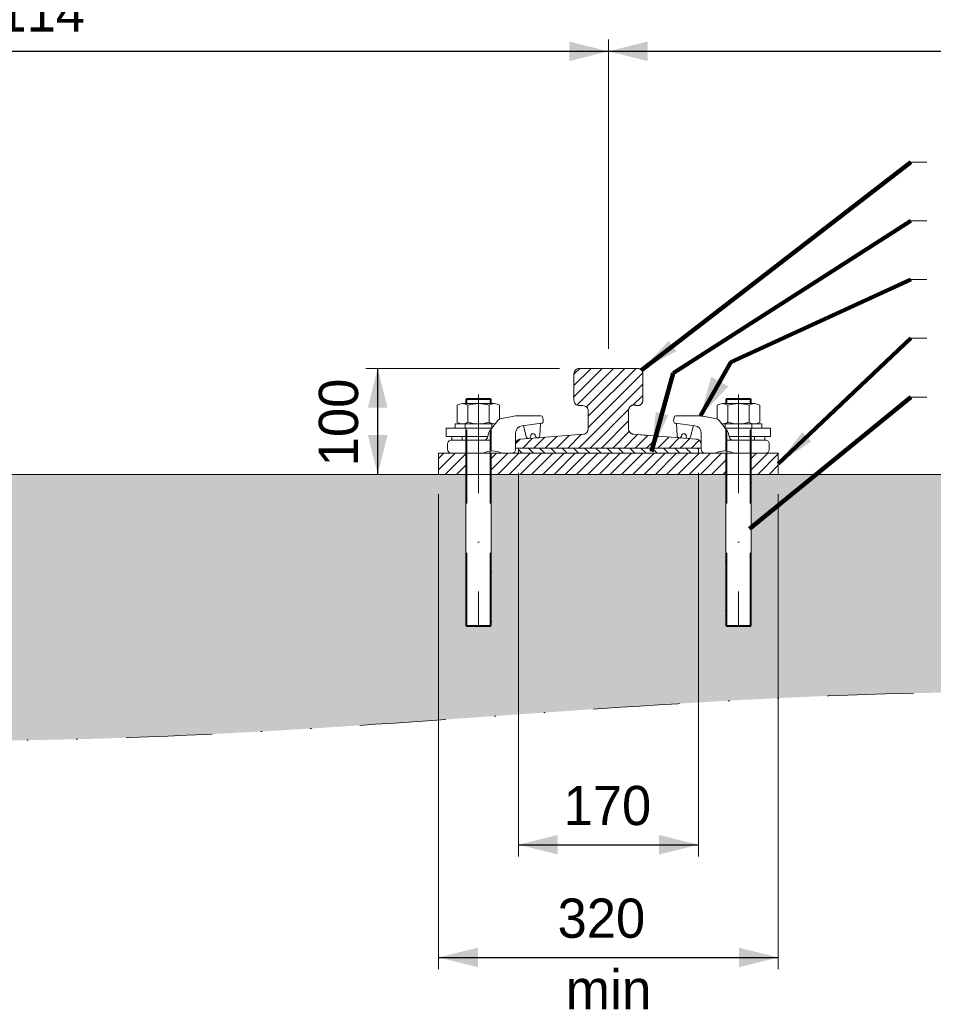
# Model space of a CAD drawing. Header units: millimetres. Extents: x -13251 to -636, y -568071 to -559161.
# Tile 5 of 12: x -10243 to -9382, y -561457 to -560528. Entities that reach past the tile are written whole.
import ezdxf
from ezdxf.enums import TextEntityAlignment as Align

# ---------------------------------------------------------------- set-up
doc = ezdxf.new("R2010")
doc.units = ezdxf.units.MM
doc.header["$MEASUREMENT"] = 0
for name, pattern in [('DGN Style 2', [116.014736, 69.608842, -46.405895]), ('DGN Style 4', [185.739593, 92.811789, -46.405895, 0.116015, -46.405895]), ('DGN Style 6', [220.660029, 0.116015, -46.405895, 81.210315, -46.405895, 0.116015, -46.405895])]:
    doc.linetypes.add(name, pattern=pattern)
doc.styles.add('Style-ENGINEERING', font='ENGINEERING.shx')
doc.styles.add('Style-ENGINEERING_0', font='ENGINEERING.shx')
doc.dimstyles.new('MetricMM', dxfattribs={"dimtxt": 3, "dimasz": 3, "dimexe": 1.5, "dimexo": 1.5, "dimgap": 1.5, "dimtad": 1, "dimdec": 0, "dimzin": 7, "dimtxsty": 'Style-ENGINEERING_0', "dimcen": 0.09, "dimclrd": 1, "dimclre": 1, "dimclrt": 7, "dimadec": 0, "dimazin": 3, "dimtfac": 1, "dimtdec": 0, "dimtofl": 0, "dimtmove": 0, "dimatfit": 3, "dimfxl": 1, "dimtzin": 7, "dimlwd": -1, "dimlwe": 0, "dimarcsym": 0})

# ---------------------------------------------------------------- blocks, each defined once
blk = doc.blocks.new('*U58')
at = {"color": 7, "linetype": 'Continuous', "lineweight": 0}
for p, q in [((-12.02, 13.97), (-13.02, 12.97)), ((-13.02, 12.97), (-13.02, 8.97)), ((9.98, 13.97), (-12.02, 13.97)), ((9.98, 13.97), (10.98, 12.97)), ((10.98, 12.97), (10.98, 8.97))]:
    blk.add_line(p, q, dxfattribs=at)
at = {"color": 7, "linetype": 'DGN Style 2', "lineweight": 0}
for p, q in [((10.98, 12.97), (-13.02, 12.97)), ((-12.02, 13.97), (-12.02, 8.97)), ((9.98, 13.97), (9.98, 8.97))]:
    blk.add_line(p, q, dxfattribs=at)
at = {"color": 7, "linetype": 'Continuous', "lineweight": 0, "flags": 128}
for points in [[(-21.01, -5.57), (-21.01, 7.5)], [(-16.02, 8.97), (13.97, 8.97)], [(-11.02, -8.56), (-11.02, 7.5)], [(8.97, 7.5), (8.97, -8.56)], [(18.97, 7.5), (18.97, -8.56)], [(-16.83, -10.03), (20.98, -10.03), (20.98, -14.03), (-13.75, -14.03)], [(13.97, -10.03), (-16.02, -10.03)]]:
    blk.add_lwpolyline(points, dxfattribs=at)
at = {"color": 7, "linetype": 'DGN Style 2', "lineweight": 0, "flags": 128}
for points in [[(-13.52, -14.03), (-13.52, -10.03)], [(11.48, -10.03), (11.48, -14.03)]]:
    blk.add_lwpolyline(points, dxfattribs=at)
at = {"color": 7, "linetype": 'Continuous', "lineweight": 0, "extrusion": (0, 0, -1)}
for centre, radius, start, end in [((-13.97, -0.24), 9.21, 57.13277, 122.86723), ((16.02, -0.82), 9.21, 237.13277, 275.25814), ((1.02, 24.59), 34.62, 253.22135, 286.77865)]:
    blk.add_arc(centre, radius, start, end, dxfattribs=at)
at = {"color": 7, "linetype": 'Continuous', "lineweight": 0}
for centre, radius, start, end in [((-16.02, -0.24), 9.21, 57.13277, 122.86723), ((-1.02, -25.65), 34.62, 73.22135, 106.77865), ((13.97, -0.82), 9.21, 237.13277, 302.86723)]:
    blk.add_arc(centre, radius, start, end, dxfattribs=at)
blk = doc.blocks.new('*U59')
at = {"color": 7, "linetype": 'Continuous', "lineweight": 0}
for p, q in [((-12.02, 13.97), (-13.02, 12.97)), ((-13.02, 12.97), (-13.02, 8.97)), ((9.98, 13.97), (-12.02, 13.97)), ((9.98, 13.97), (10.98, 12.97)), ((10.98, 12.97), (10.98, 8.97))]:
    blk.add_line(p, q, dxfattribs=at)
at = {"color": 7, "linetype": 'DGN Style 2', "lineweight": 0}
for p, q in [((10.98, 12.97), (-13.02, 12.97)), ((-12.02, 13.97), (-12.02, 8.97)), ((9.98, 13.97), (9.98, 8.97))]:
    blk.add_line(p, q, dxfattribs=at)
at = {"color": 7, "linetype": 'Continuous', "lineweight": 0, "extrusion": (0, 0, -1), "flags": 128}
for points in [[(21.01, -5.57), (21.01, 7.5)], [(16.02, 8.97), (-13.97, 8.97)], [(11.02, -8.56), (11.02, 7.5)], [(-8.97, 7.5), (-8.97, -8.56)], [(-18.97, 7.5), (-18.97, -8.56)], [(16.83, -10.03), (-20.98, -10.03), (-20.98, -14.03), (13.75, -14.03)], [(-13.97, -10.03), (16.02, -10.03)]]:
    blk.add_lwpolyline(points, dxfattribs=at)
at = {"color": 7, "linetype": 'DGN Style 2', "lineweight": 0, "extrusion": (0, 0, -1), "flags": 128}
for points in [[(13.52, -14.03), (13.52, -10.03)], [(-11.48, -10.03), (-11.48, -14.03)]]:
    blk.add_lwpolyline(points, dxfattribs=at)
at = {"color": 7, "linetype": 'Continuous', "lineweight": 0, "extrusion": (0, 0, -1)}
for centre, radius, start, end in [((-13.97, -0.24), 9.21, 57.13277, 122.86723), ((16.02, -0.82), 9.21, 237.13277, 275.25814), ((1.02, 24.59), 34.62, 253.22135, 286.77865)]:
    blk.add_arc(centre, radius, start, end, dxfattribs=at)
at = {"color": 7, "linetype": 'Continuous', "lineweight": 0}
for centre, radius, start, end in [((-16.02, -0.24), 9.21, 57.13277, 122.86723), ((-1.02, -25.65), 34.62, 73.22135, 106.77865), ((13.97, -0.82), 9.21, 237.13277, 302.86723)]:
    blk.add_arc(centre, radius, start, end, dxfattribs=at)
blk = doc.blocks.new('*D62')
at = {"color": 1, "linetype": 'Continuous', "lineweight": 0, "transparency": 16777216}
for p, q in [((-3858.49, 2777.04), (-3858.49, 3068.61)), ((-2744.24, 2777.04), (-2744.24, 3068.61))]:
    blk.add_line(p, q, dxfattribs=at)
at = {"color": 1, "linetype": 'Continuous', "transparency": 16777216}
blk.add_line((-3858.49, 3057.51), (-2744.24, 3057.51), dxfattribs=at)
at = {"color": 1, "linetype": 'Continuous', "lineweight": 0, "transparency": 16777216}
blk.add_solid([(-3821.49, 3048.26), (-3858.49, 3057.51), (-3821.49, 3066.76)], dxfattribs=at)
at = {"color": 1, "linetype": 'Continuous', "lineweight": 0, "transparency": 16777216, "extrusion": (0, 0, -1)}
blk.add_solid([(2781.24, 3066.76), (2744.24, 3057.51), (2781.24, 3048.26)], dxfattribs=at)
at = {"layer": 'Defpoints', "color": 7, "linetype": 'Continuous', "lineweight": 0, "transparency": 16777216}
for p in [(-3301.37, 3057.51), (-2744.24, 3057.51), (-3858.49, 2758.54), (-2744.24, 2758.54)]:
    blk.add_point(p, dxfattribs=at)
at = {"color": 7, "linetype": 'Continuous', "lineweight": 0, "transparency": 16777216, "style": 'Style-ENGINEERING'}
blk.add_text('1 114', height=37, dxfattribs=at).set_placement((-3361.23, 3094.51), align=Align.MIDDLE_LEFT)
blk = doc.blocks.new('*D63')
at = {"color": 1, "linetype": 'Continuous', "lineweight": 0, "transparency": 16777216}
for p, q in [((-2744.24, 2777.04), (-2744.24, 3068.61)), ((0.01, 2777.04), (0.01, 3068.61))]:
    blk.add_line(p, q, dxfattribs=at)
at = {"color": 1, "linetype": 'Continuous', "transparency": 16777216}
blk.add_line((-2744.24, 3057.51), (0.01, 3057.51), dxfattribs=at)
at = {"color": 1, "linetype": 'Continuous', "lineweight": 0, "transparency": 16777216}
blk.add_solid([(-2707.24, 3048.26), (-2744.24, 3057.51), (-2707.24, 3066.76)], dxfattribs=at)
at = {"color": 1, "linetype": 'Continuous', "lineweight": 0, "transparency": 16777216, "extrusion": (0, 0, -1)}
blk.add_solid([(36.99, 3066.76), (-0.01, 3057.51), (36.99, 3048.26)], dxfattribs=at)
at = {"layer": 'Defpoints', "color": 7, "linetype": 'Continuous', "lineweight": 0, "transparency": 16777216}
for p in [(-1372.12, 3057.51), (0.01, 3057.51), (-2744.24, 2758.54), (0.01, 2758.54)]:
    blk.add_point(p, dxfattribs=at)
at = {"color": 7, "linetype": 'Continuous', "lineweight": 0, "transparency": 16777216, "style": 'Style-ENGINEERING'}
blk.add_text('2 744', height=37, dxfattribs=at).set_placement((-1457.03, 3094.51), align=Align.MIDDLE_LEFT)
blk = doc.blocks.new('*D67')
at = {"color": 1, "linetype": 'Continuous', "lineweight": 0, "transparency": 16777216}
for p, q in [((-2790.24, 2758.54), (-2972.74, 2758.54)), ((-2922.74, 2658.72), (-2972.74, 2658.72))]:
    blk.add_line(p, q, dxfattribs=at)
at = {"color": 1, "linetype": 'Continuous', "transparency": 16777216}
blk.add_line((-2961.64, 2658.72), (-2961.64, 2758.54), dxfattribs=at)
at = {"color": 1, "linetype": 'Continuous', "lineweight": 0, "transparency": 16777216, "extrusion": (0, 0, -1)}
blk.add_solid([(2970.89, 2721.54), (2961.64, 2758.54), (2952.39, 2721.54)], dxfattribs=at)
at = {"color": 1, "linetype": 'Continuous', "lineweight": 0, "transparency": 16777216}
blk.add_solid([(-2952.39, 2695.72), (-2961.64, 2658.72), (-2970.89, 2695.72)], dxfattribs=at)
at = {"layer": 'Defpoints', "color": 7, "linetype": 'Continuous', "lineweight": 0, "transparency": 16777216}
for p in [(-2961.64, 2758.54), (-2771.74, 2758.54), (-2961.64, 2708.63), (-2904.24, 2658.72)]:
    blk.add_point(p, dxfattribs=at)
at = {"color": 7, "linetype": 'Continuous', "lineweight": 0, "transparency": 16777216, "style": 'Style-ENGINEERING'}
blk.add_text('100', height=37, rotation=90, dxfattribs=at).set_placement((-2998.64, 2666.39), align=Align.MIDDLE_LEFT)
blk = doc.blocks.new('*D78')
at = {"color": 1, "linetype": 'Continuous', "lineweight": 0, "transparency": 16777216}
for p, q in [((-2904.24, 2640.22), (-2904.24, 2192.27)), ((-2584.24, 2640.22), (-2584.24, 2192.27))]:
    blk.add_line(p, q, dxfattribs=at)
at = {"color": 1, "linetype": 'Continuous', "transparency": 16777216}
blk.add_line((-2904.24, 2203.37), (-2584.24, 2203.37), dxfattribs=at)
at = {"color": 1, "linetype": 'Continuous', "lineweight": 0, "transparency": 16777216}
blk.add_solid([(-2867.24, 2194.12), (-2904.24, 2203.37), (-2867.24, 2212.62)], dxfattribs=at)
at = {"color": 1, "linetype": 'Continuous', "lineweight": 0, "transparency": 16777216, "extrusion": (0, 0, -1)}
blk.add_solid([(2621.24, 2212.62), (2584.24, 2203.37), (2621.24, 2194.12)], dxfattribs=at)
at = {"layer": 'Defpoints', "color": 7, "linetype": 'Continuous', "lineweight": 0, "transparency": 16777216}
for p in [(-2904.24, 2658.72), (-2584.24, 2658.72), (-2744.24, 2203.37), (-2584.24, 2203.37)]:
    blk.add_point(p, dxfattribs=at)
at = {"color": 7, "linetype": 'Continuous', "lineweight": 0, "transparency": 16777216, "style": 'Style-ENGINEERING'}
blk.add_text('320', height=37, dxfattribs=at).set_placement((-2792.17, 2240.37), align=Align.MIDDLE_LEFT)
blk = doc.blocks.new('*D79')
at = {"color": 1, "linetype": 'Continuous', "lineweight": 0, "transparency": 16777216}
for p, q in [((-2829.02, 2660.22), (-2829.02, 2298.51)), ((-2659.46, 2660.22), (-2659.46, 2298.51))]:
    blk.add_line(p, q, dxfattribs=at)
at = {"color": 1, "linetype": 'Continuous', "transparency": 16777216}
blk.add_line((-2829.02, 2309.61), (-2659.46, 2309.61), dxfattribs=at)
at = {"color": 1, "linetype": 'Continuous', "lineweight": 0, "transparency": 16777216}
blk.add_solid([(-2792.02, 2300.36), (-2829.02, 2309.61), (-2792.02, 2318.86)], dxfattribs=at)
at = {"color": 1, "linetype": 'Continuous', "lineweight": 0, "transparency": 16777216, "extrusion": (0, 0, -1)}
blk.add_solid([(2696.46, 2318.86), (2659.46, 2309.61), (2696.46, 2300.36)], dxfattribs=at)
at = {"layer": 'Defpoints', "color": 7, "linetype": 'Continuous', "lineweight": 0, "transparency": 16777216}
for p in [(-2829.02, 2678.72), (-2659.46, 2678.72), (-2744.24, 2309.61), (-2659.46, 2309.61)]:
    blk.add_point(p, dxfattribs=at)
at = {"color": 7, "linetype": 'Continuous', "lineweight": 0, "transparency": 16777216, "style": 'Style-ENGINEERING'}
blk.add_text('170', height=37, dxfattribs=at).set_placement((-2786.49, 2346.61), align=Align.MIDDLE_LEFT)
blk = doc.blocks.new('*U49')
at = {"linetype": 'DGN Style 6', "lineweight": 0}
h = blk.add_hatch(dxfattribs=at)
h.set_pattern_fill('HATCH', color=5, style=0, pattern_type=2)
h.set_pattern_definition([(45, (-2747.436, 2702.493), (-5.3033, 5.3033), [])])
h.paths.add_polyline_path([(-2661.36, 2691.9), (-2720.63, 2696.49, -0.391721), (-2725.24, 2701.48), (-2725.24, 2719.17, -0.523273), (-2718.49, 2723.86, 0.523273), (-2711.74, 2728.54), (-2711.74, 2753.54, 0.414214), (-2716.74, 2758.54), (-2771.74, 2758.54, 0.414214), (-2776.74, 2753.54), (-2776.74, 2728.54, 0.414214), (-2771.74, 2723.54), (-2768.24, 2723.54, -0.414214), (-2763.24, 2718.54), (-2763.24, 2701.48, -0.391721), (-2767.86, 2696.49), (-2827.13, 2691.9, 0.391721), (-2831.74, 2686.91), (-2831.74, 2683.54), (-2656.74, 2683.54), (-2656.74, 2686.91, 0.391721)])
at = {"linetype": 'Continuous', "lineweight": 0}
h = blk.add_hatch(dxfattribs=at)
h.set_pattern_fill('HATCH', style=0, pattern_type=2)
h.set_pattern_definition([(135, (-2659.4645, 2683.539), (5.3033, 5.3033), [])])
h.paths.add_polyline_path([(-2659.46, 2683.54), (-2829.02, 2683.54), (-2829.02, 2678.72), (-2659.46, 2678.72)])
h = blk.add_hatch(dxfattribs=at)
h.set_pattern_fill('HATCH', color=30, style=0, pattern_type=2)
h.set_pattern_definition([(45, (-2904.2444, 2678.717), (-5.3033, 5.3033), [])])
h.paths.add_polyline_path([(-2904.24, 2678.72), (-2878.74, 2678.72), (-2878.74, 2658.72), (-2904.24, 2658.72)])
h = blk.add_hatch(dxfattribs=at)
h.set_pattern_fill('HATCH', color=30, style=0, pattern_type=2)
h.set_pattern_definition([(45, (-2854.7444, 2678.717), (-5.3033, 5.3033), [])])
h.paths.add_polyline_path([(-2854.74, 2678.72), (-2633.74, 2678.72), (-2633.74, 2658.72), (-2854.74, 2658.72)])
h = blk.add_hatch(dxfattribs=at)
h.set_pattern_fill('HATCH', color=30, style=0, pattern_type=2)
h.set_pattern_definition([(45, (-2609.7444, 2678.717), (-5.3033, 5.3033), [])])
h.paths.add_polyline_path([(-2609.74, 2678.72), (-2584.24, 2678.72), (-2584.24, 2658.72), (-2609.74, 2658.72)])
at = {"linetype": 'DGN Style 6', "lineweight": 0}
h = blk.add_hatch(dxfattribs=at)
h.set_pattern_fill('GRAVEL', style=0, pattern_type=2)
h.set_pattern_definition([(228.0128, (1797.68, 3043.634), (-3999.99996, -4500.00003), [67.268, -6659.544]), (184.96974, (1752.68, 2993.634), (6000, 500.00003), [115.434, -11427.962]), (132.51045, (1637.68, 2983.634), (5000, -5500), [81.394, -8058.016]), (267.2737, (1442.68, 2858.634), (500, 10000), [105.119, -10406.779]), (292.83365, (1437.68, 2753.634), (-2499.99998, 6000.00001), [103.078, -10204.687]), (357.2737, (1477.68, 2658.634), (-10000, 500), [105.119, -10406.779]), (37.69424, (1582.68, 2653.634), (-6500.00004, -4999.999947), [139.014, -13762.424]), (72.25533, (1692.68, 2738.634), (3500.00007, 10999.99998), [131.244, -12993.161]), (121.42957, (1732.68, 2863.634), (-4000.00004, 6499.99997), [105.475, -10442.037]), (175.23636, (1677.68, 2953.634), (5500, -500.00003), [120.416, -5900.381]), (222.39744, (1557.68, 2963.634), (-5999.99998, -5500.00002), [155.724, -15416.688]), (138.8141, (1937.68, 2853.634), (-3500, 3000), [53.15, -5261.922]), (171.46923, (1897.68, 2888.634), (6499.99999, -1000.00004), [101.118, -10010.756]), (225, (1797.68, 2903.63), (-9e-14, -500), [70.71, -636.396]), (203.1986, (1762.68, 2963.634), (2500, 1000), [38.08, -3769.808]), (291.8014, (1727.68, 2948.63), (-500, 1500), [53.852, -2638.73]), (30.9638, (1747.68, 2898.63), (1500, 1000), [87.465, -2828.011]), (161.565, (1822.68, 2943.63), (1000, -500), [63.245, -1517.893]), (16.38954, (1437.68, 2948.634), (5000.00001, 1499.99997), [88.6, -8771.423]), (70.3462, (1522.68, 2973.634), (-2000, -5500), [74.33, -7358.704]), (293.1986, (1822.68, 3043.634), (-1000, 2500), [76.157, -3731.73]), (343.61046, (1852.68, 2973.634), (-5000.00001, 1499.99997), [88.6, -8771.423]), (339.444, (1437.68, 2638.634), (-2500, 1000), [85.44, -4186.562]), (294.77514, (1517.68, 2608.634), (-2500.00004, 5499.99998), [71.589, -7087.322]), (66.8014, (1827.68, 2543.634), (1000, 2500), [76.157, -3731.73]), (17.354, (1857.68, 2613.634), (-6499.99999, -2000.00004), [83.815, -8297.712]), (69.444, (1582.68, 2543.634), (-1000, -2500), [42.72, -4229.282]), (101.31, (1797.68, 2543.63), (-500, 2000), [25.495, -2524.015]), (165.9638, (1792.68, 2568.63), (1500, -500), [103.078, -1958.475]), (186.009, (1692.68, 2593.634), (5000, 500), [95.525, -9456.962]), (303.69, (1747.68, 2853.63), (-500, 1000), [72.11, -1730.665]), (353.15723, (1787.68, 2793.634), (8500.00001, -999.99994), [125.897, -12463.781]), (60.9454, (1912.68, 2778.634), (-2000, -3500), [51.478, -5096.337]), (90, (1937.7, 2823.63), (-500, 500), [30, -470]), (120.25644, (1682.68, 2608.634), (2000, -3500), [69.462, -6876.76]), (48.0128, (1647.68, 2668.634), (3999.99996, 4500.00003), [134.536, -6592.276]), (0, (1737.7, 2768.63), (500, 500), [130, -370]), (325.30485, (1867.68, 2768.634), (4999.99997, -3500.00004), [79.057, -7826.637]), (254.0546, (1932.68, 2723.634), (-500, -2000), [72.8, -3567.254]), (207.64597, (1912.68, 2653.634), (-9500.00003, -4999.99994), [118.532, -11734.737]), (175.42608, (1807.68, 2598.634), (-6500, 499.99997), [125.4, -12414.537])])
edge = h.paths.add_edge_path()
edge.add_spline(control_points=[(-4116.1, 2480.73), (-3880.36, 2447.3), (-3267.32, 2360.34), (-2337.46, 2516.62), (-1202.15, 2291.23), (-10.18, 2534.03), (1400.06, 2314.47), (2758.47, 2541.16), (3680.79, 2411.11), (4076.15, 2355.36)], knot_values=[0, 0, 0, 0, 0.086667, 0.225372, 0.338783, 0.503846, 0.661211, 0.854774, 1, 1, 1, 1], degree=3, periodic=0)
edge.add_line((4076.15, 2355.36), (4123.86, 2658.72))
edge.add_line((4123.86, 2658.72), (4018.51, 2658.72))
edge.add_line((4018.51, 2658.72), (3993.01, 2658.72))
edge.add_line((3993.01, 2658.72), (3993.01, 2516.19))
edge.add_line((3993.01, 2516.19), (3992.01, 2515.19))
edge.add_line((3992.01, 2515.19), (3981.03, 2515.67))
edge.add_line((3981.03, 2515.67), (3981.01, 2515.19))
edge.add_line((3981.01, 2515.19), (3981.01, 2515.67))
edge.add_line((3981.01, 2515.67), (3969.01, 2516.19))
edge.add_line((3969.01, 2516.19), (3969.01, 2658.72))
edge.add_line((3969.01, 2658.72), (3748.01, 2658.72))
edge.add_line((3748.01, 2658.72), (3748.01, 2516.19))
edge.add_line((3748.01, 2516.19), (3747.01, 2515.19))
edge.add_line((3747.01, 2515.19), (3736.03, 2515.67))
edge.add_line((3736.03, 2515.67), (3736.01, 2515.19))
edge.add_line((3736.01, 2515.19), (3736.01, 2515.67))
edge.add_line((3736.01, 2515.67), (3724.01, 2516.19))
edge.add_line((3724.01, 2516.19), (3724.01, 2658.72))
edge.add_line((3724.01, 2658.72), (3698.51, 2658.72))
edge.add_line((3698.51, 2658.72), (2904.27, 2658.72))
edge.add_line((2904.27, 2658.72), (2878.77, 2658.72))
edge.add_line((2878.77, 2658.72), (2878.77, 2516.19))
edge.add_line((2878.77, 2516.19), (2877.77, 2515.19))
edge.add_line((2877.77, 2515.19), (2866.79, 2515.67))
edge.add_line((2866.79, 2515.67), (2866.77, 2515.19))
edge.add_line((2866.77, 2515.19), (2866.77, 2515.67))
edge.add_line((2866.77, 2515.67), (2854.77, 2516.19))
edge.add_line((2854.77, 2516.19), (2854.77, 2658.72))
edge.add_line((2854.77, 2658.72), (2633.77, 2658.72))
edge.add_line((2633.77, 2658.72), (2633.77, 2516.19))
edge.add_line((2633.77, 2516.19), (2632.77, 2515.19))
edge.add_line((2632.77, 2515.19), (2621.79, 2515.67))
edge.add_line((2621.79, 2515.67), (2621.77, 2515.19))
edge.add_line((2621.77, 2515.19), (2621.77, 2515.67))
edge.add_line((2621.77, 2515.67), (2609.77, 2516.19))
edge.add_line((2609.77, 2516.19), (2609.77, 2658.72))
edge.add_line((2609.77, 2658.72), (2584.27, 2658.72))
edge.add_line((2584.27, 2658.72), (160.01, 2658.72))
edge.add_line((160.01, 2658.72), (134.51, 2658.72))
edge.add_line((134.51, 2658.72), (134.51, 2516.19))
edge.add_line((134.51, 2516.19), (133.51, 2515.19))
edge.add_line((133.51, 2515.19), (122.53, 2515.67))
edge.add_line((122.53, 2515.67), (122.51, 2515.19))
edge.add_line((122.51, 2515.19), (122.51, 2515.67))
edge.add_line((122.51, 2515.67), (110.51, 2516.19))
edge.add_line((110.51, 2516.19), (110.51, 2658.72))
edge.add_line((110.51, 2658.72), (-110.49, 2658.72))
edge.add_line((-110.49, 2658.72), (-110.49, 2516.19))
edge.add_line((-110.49, 2516.19), (-111.49, 2515.19))
edge.add_line((-111.49, 2515.19), (-122.47, 2515.67))
edge.add_line((-122.47, 2515.67), (-122.49, 2515.19))
edge.add_line((-122.49, 2515.19), (-122.49, 2515.67))
edge.add_line((-122.49, 2515.67), (-134.49, 2516.19))
edge.add_line((-134.49, 2516.19), (-134.49, 2658.72))
edge.add_line((-134.49, 2658.72), (-159.99, 2658.72))
edge.add_line((-159.99, 2658.72), (-2584.24, 2658.72))
edge.add_line((-2584.24, 2658.72), (-2609.74, 2658.72))
edge.add_line((-2609.74, 2658.72), (-2609.74, 2516.19))
edge.add_line((-2609.74, 2516.19), (-2610.74, 2515.19))
edge.add_line((-2610.74, 2515.19), (-2621.72, 2515.67))
edge.add_line((-2621.72, 2515.67), (-2621.74, 2515.19))
edge.add_line((-2621.74, 2515.19), (-2621.74, 2515.67))
edge.add_line((-2621.74, 2515.67), (-2633.74, 2516.19))
edge.add_line((-2633.74, 2516.19), (-2633.74, 2658.72))
edge.add_line((-2633.74, 2658.72), (-2854.74, 2658.72))
edge.add_line((-2854.74, 2658.72), (-2854.74, 2516.19))
edge.add_line((-2854.74, 2516.19), (-2855.74, 2515.19))
edge.add_line((-2855.74, 2515.19), (-2866.72, 2515.67))
edge.add_line((-2866.72, 2515.67), (-2866.74, 2515.19))
edge.add_line((-2866.74, 2515.19), (-2866.74, 2515.67))
edge.add_line((-2866.74, 2515.67), (-2878.74, 2516.19))
edge.add_line((-2878.74, 2516.19), (-2878.74, 2658.72))
edge.add_line((-2878.74, 2658.72), (-2904.24, 2658.72))
edge.add_line((-2904.24, 2658.72), (-3693.47, 2658.72))
edge.add_line((-3693.47, 2658.72), (-3718.97, 2658.72))
edge.add_line((-3718.97, 2658.72), (-3718.97, 2516.19))
edge.add_line((-3718.97, 2516.19), (-3719.97, 2515.19))
edge.add_line((-3719.97, 2515.19), (-3730.95, 2515.67))
edge.add_line((-3730.95, 2515.67), (-3730.97, 2515.19))
edge.add_line((-3730.97, 2515.19), (-3730.97, 2515.67))
edge.add_line((-3730.97, 2515.67), (-3742.97, 2516.19))
edge.add_line((-3742.97, 2516.19), (-3742.97, 2658.72))
edge.add_line((-3742.97, 2658.72), (-3963.97, 2658.72))
edge.add_line((-3963.97, 2658.72), (-3963.97, 2516.19))
edge.add_line((-3963.97, 2516.19), (-3964.97, 2515.19))
edge.add_line((-3964.97, 2515.19), (-3975.95, 2515.67))
edge.add_line((-3975.95, 2515.67), (-3975.97, 2515.19))
edge.add_line((-3975.97, 2515.19), (-3975.97, 2515.67))
edge.add_line((-3975.97, 2515.67), (-3987.97, 2516.19))
edge.add_line((-3987.97, 2516.19), (-3987.97, 2658.72))
edge.add_line((-3987.97, 2658.72), (-4013.47, 2658.72))
edge.add_line((-4013.47, 2658.72), (-4116.1, 2658.72))
edge.add_line((-4116.1, 2658.72), (-4116.1, 2480.73))
at = {"color": 7, "linetype": 'Continuous', "lineweight": 0}
for p, q in [((-2459.39, 2952.96), (-2444.39, 2952.96)), ((-2459.39, 2897.63), (-2444.39, 2897.63)), ((-2459.39, 2842.31), (-2444.39, 2842.31)), ((-2459.39, 2786.99), (-2444.39, 2786.99)), ((-2459.39, 2731.66), (-2444.39, 2731.66)), ((-2854.74, 2516.19), (-2854.74, 2678.72)), ((-2633.74, 2516.19), (-2633.74, 2678.72)), ((-2878.74, 2516.19), (-2878.74, 2665.19)), ((-2609.74, 2516.19), (-2609.74, 2665.19)), ((-4116.1, 2658.72), (4123.86, 2658.72)), ((-2877.74, 2515.19), (-2878.74, 2516.19)), ((-2854.74, 2516.19), (-2855.74, 2515.19)), ((-2633.74, 2516.19), (-2632.74, 2515.19)), ((-2610.74, 2515.19), (-2609.74, 2516.19))]:
    blk.add_line(p, q, dxfattribs=at)
at = {"color": 1, "linetype": 'DGN Style 4', "lineweight": 0}
for p, q in [((-2866.74, 2733.91), (-2866.74, 2515.19)), ((-2621.74, 2733.91), (-2621.74, 2515.19))]:
    blk.add_line(p, q, dxfattribs=at)
at = {"color": 7, "linetype": 'DGN Style 2', "lineweight": 0}
for p, q in [((-2878.74, 2678.74), (-2878.74, 2702.39)), ((-2877.74, 2515.19), (-2877.74, 2702.39)), ((-2855.74, 2515.19), (-2855.74, 2702.39)), ((-2854.74, 2680.83), (-2854.74, 2702.39)), ((-2633.74, 2680.83), (-2633.74, 2702.39)), ((-2632.74, 2515.19), (-2632.74, 2702.39)), ((-2610.74, 2515.19), (-2610.74, 2702.39)), ((-2609.74, 2678.74), (-2609.74, 2702.39)), ((-2861.66, 2690.97), (-2854.74, 2690.97)), ((-2626.82, 2690.97), (-2633.74, 2690.97))]:
    blk.add_line(p, q, dxfattribs=at)
at = {"color": 3, "linetype": 'Continuous', "lineweight": 0}
for p, q in [((-2821.62, 2694.03), (-2824.26, 2704.67)), ((-2808.93, 2695.2), (-2808.3, 2706.77)), ((-2679.56, 2695.2), (-2680.19, 2706.77)), ((-2666.87, 2694.03), (-2664.23, 2704.67))]:
    blk.add_line(p, q, dxfattribs=at)
at = {"color": 5, "linetype": 'Continuous', "lineweight": 0, "flags": 128}
blk.add_lwpolyline([(-2656.74, 2686.91), (-2656.74, 2683.54), (-2831.74, 2683.54), (-2831.74, 2686.91, -0.391721), (-2827.13, 2691.9), (-2767.86, 2696.49, 0.391721), (-2763.24, 2701.48), (-2763.24, 2718.54, 0.414214), (-2768.24, 2723.54), (-2771.74, 2723.54, -0.414214), (-2776.74, 2728.54), (-2776.74, 2753.54, -0.414214), (-2771.74, 2758.54), (-2716.74, 2758.54, -0.414214), (-2711.74, 2753.54), (-2711.74, 2728.54, -0.523273), (-2718.49, 2723.86, 0.523273), (-2725.24, 2719.17), (-2725.24, 2701.48, 0.391721), (-2720.63, 2696.49), (-2661.36, 2691.9, -0.391721), (-2656.74, 2686.91)], format="xyb", close=True, dxfattribs=at)
at = {"color": 5, "linetype": 'DGN Style 6', "lineweight": 0, "flags": 128}
blk.add_lwpolyline([(-2661.36, 2691.9), (-2720.63, 2696.49, -0.391721), (-2725.24, 2701.48), (-2725.24, 2719.17, -0.523273), (-2718.49, 2723.86, 0.523273), (-2711.74, 2728.54), (-2711.74, 2753.54, 0.414214), (-2716.74, 2758.54), (-2771.74, 2758.54, 0.414214), (-2776.74, 2753.54), (-2776.74, 2728.54, 0.414214), (-2771.74, 2723.54), (-2768.24, 2723.54, -0.414214), (-2763.24, 2718.54), (-2763.24, 2701.48, -0.391721), (-2767.86, 2696.49), (-2827.13, 2691.9, 0.391721), (-2831.74, 2686.91), (-2831.74, 2683.54), (-2656.74, 2683.54), (-2656.74, 2686.91, 0.391721), (-2661.36, 2691.9)], format="xyb", close=True, dxfattribs=at)
at = {"color": 3, "linetype": 'Continuous', "lineweight": 0, "flags": 128}
for points in [[(-2831.74, 2682.3), (-2831.74, 2697.44, -0.3764), (-2825.55, 2704.5), (-2807.24, 2706.91, 0.403512), (-2805.7, 2708.84), (-2806.03, 2712.33, 0.386905), (-2807.8, 2713.94), (-2830.99, 2713.94, 0.049064), (-2831.68, 2713.87), (-2846.3, 2710.97, 0.181534), (-2848.43, 2709.65), (-2856.3, 2699.43, 0.094971), (-2856.9, 2698.23), (-2858.24, 2693.55, -0.335046), (-2861.66, 2690.97), (-2892.21, 2690.97, 0.414214), (-2895.78, 2687.4), (-2895.78, 2682.3, 0.414214), (-2892.21, 2678.74), (-2862.25, 2678.74, -0.244843), (-2844.87, 2678.74), (-2835.31, 2678.74, 0.414214), (-2831.74, 2682.3)], [(-2656.74, 2682.3), (-2656.74, 2697.44, 0.3764), (-2662.94, 2704.5), (-2681.25, 2706.91, -0.403512), (-2682.79, 2708.84), (-2682.46, 2712.33, -0.386905), (-2680.69, 2713.94), (-2657.5, 2713.94, -0.049064), (-2656.81, 2713.87), (-2642.19, 2710.97, -0.181534), (-2640.06, 2709.65), (-2632.19, 2699.43, -0.094971), (-2631.58, 2698.23), (-2630.25, 2693.55, 0.335046), (-2626.82, 2690.97), (-2596.28, 2690.97, -0.414214), (-2592.71, 2687.4), (-2592.71, 2682.3, -0.414214), (-2596.28, 2678.74), (-2626.24, 2678.74, 0.244843), (-2643.62, 2678.74), (-2653.18, 2678.74, -0.414214), (-2656.74, 2682.3)]]:
    blk.add_lwpolyline(points, format="xyb", close=True, dxfattribs=at)
for points in [[(-2858, 2694.39), (-2897, 2694.39), (-2897, 2702.39), (-2854.02, 2702.39)], [(-2630.49, 2694.39), (-2591.49, 2694.39), (-2591.49, 2702.39), (-2634.47, 2702.39)], [(-2891.74, 2694.39), (-2891.74, 2690.97)], [(-2882, 2690.97), (-2882, 2694.39)], [(-2606.49, 2690.97), (-2606.49, 2694.39)], [(-2596.74, 2694.39), (-2596.74, 2690.97)]]:
    blk.add_lwpolyline(points, dxfattribs=at)
at = {"color": 7, "linetype": 'Continuous', "lineweight": 0, "flags": 128}
for points in [[(-2829.02, 2683.54), (-2659.46, 2683.54), (-2659.46, 2678.72), (-2829.02, 2678.72), (-2829.02, 2683.54)], [(-2659.46, 2683.54), (-2829.02, 2683.54), (-2829.02, 2678.72), (-2659.46, 2678.72), (-2659.46, 2683.54)]]:
    blk.add_lwpolyline(points, close=True, dxfattribs=at)
at = {"color": 30, "linetype": 'Continuous', "lineweight": 0, "flags": 128}
for points in [[(-2584.24, 2658.72), (-2904.24, 2658.72), (-2904.24, 2678.72), (-2584.24, 2678.72), (-2584.24, 2658.72)], [(-2904.24, 2678.72), (-2878.74, 2678.72), (-2878.74, 2658.72), (-2904.24, 2658.72), (-2904.24, 2678.72)], [(-2854.74, 2678.72), (-2633.74, 2678.72), (-2633.74, 2658.72), (-2854.74, 2658.72), (-2854.74, 2678.72)], [(-2609.74, 2678.72), (-2584.24, 2678.72), (-2584.24, 2658.72), (-2609.74, 2658.72), (-2609.74, 2678.72)]]:
    blk.add_lwpolyline(points, close=True, dxfattribs=at)
at = {"color": 7, "linetype": 'DGN Style 2', "lineweight": 0, "flags": 128}
for points in [[(-2878.74, 2516.19), (-2854.74, 2516.19)], [(-2609.74, 2516.19), (-2633.74, 2516.19)]]:
    blk.add_lwpolyline(points, dxfattribs=at)
at = {"color": 7, "linetype": 'Continuous', "lineweight": 0, "flags": 128}
for points in [[(-2877.74, 2515.19), (-2855.74, 2515.19)], [(-2610.74, 2515.19), (-2632.74, 2515.19)]]:
    blk.add_lwpolyline(points, dxfattribs=at)
at = {"color": 3, "linetype": 'Continuous', "lineweight": 0}
for centre, start, end in [((-2819.57, 2694.62), 191.8088, 4.44137), ((-2815.31, 2694.95), 4.44113, 184.44089), ((-2811.06, 2695.28), 184.44113, 357.90566)]:
    blk.add_arc(centre, 2.13, start, end, dxfattribs=at)
at = {"color": 3, "linetype": 'Continuous', "lineweight": 0, "extrusion": (0, 0, -1)}
for centre, start, end in [((2677.43, 2695.28), 184.44113, 357.90566), ((2673.17, 2694.95), 4.44113, 184.44089), ((2668.92, 2694.62), 191.8088, 4.44137)]:
    blk.add_arc(centre, 2.13, start, end, dxfattribs=at)
at = {"color": 7, "linetype": 'DGN Style 6', "lineweight": 0}
blk.add_open_spline([(-4116.1, 2480.73), (-3880.36, 2447.3), (-3267.32, 2360.34), (-2337.46, 2516.62), (-1202.15, 2291.23), (-10.18, 2534.03), (1400.06, 2314.47), (2758.47, 2541.16), (3680.79, 2411.11), (4076.15, 2355.36), (4092.05, 2456.48), (4107.96, 2557.6), (4123.86, 2658.72), (4088.74, 2658.72), (4053.63, 2658.72), (4018.51, 2658.72), (4010.01, 2658.72), (4001.51, 2658.72), (3993.01, 2658.72), (3993.01, 2611.21), (3993.01, 2563.7), (3993.01, 2516.19), (3992.68, 2515.86), (3992.35, 2515.53), (3992.01, 2515.19), (3988.35, 2515.35), (3984.69, 2515.51), (3981.03, 2515.67), (3981.03, 2515.51), (3981.02, 2515.35), (3981.01, 2515.19), (3981.01, 2515.35), (3981.01, 2515.51), (3981.01, 2515.67), (3977.01, 2515.85), (3973.01, 2516.02), (3969.01, 2516.19), (3969.01, 2563.7), (3969.01, 2611.21), (3969.01, 2658.72), (3895.35, 2658.72), (3821.68, 2658.72), (3748.01, 2658.72), (3748.01, 2611.21), (3748.01, 2563.7), (3748.01, 2516.19), (3747.68, 2515.86), (3747.35, 2515.53), (3747.01, 2515.19), (3743.35, 2515.35), (3739.69, 2515.51), (3736.03, 2515.67), (3736.03, 2515.51), (3736.02, 2515.35), (3736.01, 2515.19), (3736.01, 2515.35), (3736.01, 2515.51), (3736.01, 2515.67), (3732.01, 2515.85), (3728.01, 2516.02), (3724.01, 2516.19), (3724.01, 2563.7), (3724.01, 2611.21), (3724.01, 2658.72), (3715.51, 2658.72), (3707.01, 2658.72), (3698.51, 2658.72), (3433.77, 2658.72), (3169.02, 2658.72), (2904.27, 2658.72), (2895.77, 2658.72), (2887.27, 2658.72), (2878.77, 2658.72), (2878.77, 2611.21), (2878.77, 2563.7), (2878.77, 2516.19), (2878.44, 2515.86), (2878.11, 2515.53), (2877.77, 2515.19), (2874.11, 2515.35), (2870.45, 2515.51), (2866.79, 2515.67), (2866.79, 2515.51), (2866.78, 2515.35), (2866.77, 2515.19), (2866.77, 2515.35), (2866.77, 2515.51), (2866.77, 2515.67), (2862.77, 2515.85), (2858.77, 2516.02), (2854.77, 2516.19), (2854.77, 2563.7), (2854.77, 2611.21), (2854.77, 2658.72), (2781.11, 2658.72), (2707.44, 2658.72), (2633.77, 2658.72), (2633.77, 2611.21), (2633.77, 2563.7), (2633.77, 2516.19), (2633.44, 2515.86), (2633.11, 2515.53), (2632.77, 2515.19), (2629.11, 2515.35), (2625.45, 2515.51), (2621.79, 2515.67), (2621.79, 2515.51), (2621.78, 2515.35), (2621.77, 2515.19), (2621.77, 2515.35), (2621.77, 2515.51), (2621.77, 2515.67), (2617.77, 2515.85), (2613.77, 2516.02), (2609.77, 2516.19), (2609.77, 2563.7), (2609.77, 2611.21), (2609.77, 2658.72), (2601.27, 2658.72), (2592.77, 2658.72), (2584.27, 2658.72), (1776.19, 2658.72), (968.1, 2658.72), (160.01, 2658.72), (151.51, 2658.72), (143.01, 2658.72), (134.51, 2658.72), (134.51, 2611.21), (134.51, 2563.7), (134.51, 2516.19), (134.18, 2515.86), (133.85, 2515.53), (133.51, 2515.19), (129.85, 2515.35), (126.19, 2515.51), (122.53, 2515.67), (122.53, 2515.51), (122.52, 2515.35), (122.51, 2515.19), (122.51, 2515.35), (122.51, 2515.51), (122.51, 2515.67), (118.51, 2515.85), (114.51, 2516.02), (110.51, 2516.19), (110.51, 2563.7), (110.51, 2611.21), (110.51, 2658.72), (36.85, 2658.72), (-36.82, 2658.72), (-110.49, 2658.72), (-110.49, 2611.21), (-110.49, 2563.7), (-110.49, 2516.19), (-110.82, 2515.86), (-111.15, 2515.53), (-111.49, 2515.19), (-115.15, 2515.35), (-118.81, 2515.51), (-122.47, 2515.67), (-122.47, 2515.51), (-122.48, 2515.35), (-122.49, 2515.19), (-122.49, 2515.35), (-122.49, 2515.51), (-122.49, 2515.67), (-126.49, 2515.85), (-130.49, 2516.02), (-134.49, 2516.19), (-134.49, 2563.7), (-134.49, 2611.21), (-134.49, 2658.72), (-142.99, 2658.72), (-151.49, 2658.72), (-159.99, 2658.72), (-968.07, 2658.72), (-1776.16, 2658.72), (-2584.24, 2658.72), (-2592.74, 2658.72), (-2601.24, 2658.72), (-2609.74, 2658.72), (-2609.74, 2611.21), (-2609.74, 2563.7), (-2609.74, 2516.19), (-2610.08, 2515.86), (-2610.41, 2515.53), (-2610.74, 2515.19), (-2614.4, 2515.35), (-2618.06, 2515.51), (-2621.72, 2515.67), (-2621.73, 2515.51), (-2621.74, 2515.35), (-2621.74, 2515.19), (-2621.74, 2515.35), (-2621.74, 2515.51), (-2621.74, 2515.67), (-2625.74, 2515.85), (-2629.74, 2516.02), (-2633.74, 2516.19), (-2633.74, 2563.7), (-2633.74, 2611.21), (-2633.74, 2658.72), (-2707.41, 2658.72), (-2781.08, 2658.72), (-2854.74, 2658.72), (-2854.74, 2611.21), (-2854.74, 2563.7), (-2854.74, 2516.19), (-2855.08, 2515.86), (-2855.41, 2515.53), (-2855.74, 2515.19), (-2859.4, 2515.35), (-2863.06, 2515.51), (-2866.72, 2515.67), (-2866.73, 2515.51), (-2866.74, 2515.35), (-2866.74, 2515.19), (-2866.74, 2515.35), (-2866.74, 2515.51), (-2866.74, 2515.67), (-2870.74, 2515.85), (-2874.74, 2516.02), (-2878.74, 2516.19), (-2878.74, 2563.7), (-2878.74, 2611.21), (-2878.74, 2658.72), (-2887.24, 2658.72), (-2895.74, 2658.72), (-2904.24, 2658.72), (-3167.32, 2658.72), (-3430.4, 2658.72), (-3693.47, 2658.72), (-3701.97, 2658.72), (-3710.47, 2658.72), (-3718.97, 2658.72), (-3718.97, 2611.21), (-3718.97, 2563.7), (-3718.97, 2516.19), (-3719.3, 2515.86), (-3719.64, 2515.53), (-3719.97, 2515.19), (-3723.63, 2515.35), (-3727.29, 2515.51), (-3730.95, 2515.67), (-3730.96, 2515.51), (-3730.96, 2515.35), (-3730.97, 2515.19), (-3730.97, 2515.35), (-3730.97, 2515.51), (-3730.97, 2515.67), (-3734.97, 2515.85), (-3738.97, 2516.02), (-3742.97, 2516.19), (-3742.97, 2563.7), (-3742.97, 2611.21), (-3742.97, 2658.72), (-3816.64, 2658.72), (-3890.3, 2658.72), (-3963.97, 2658.72), (-3963.97, 2611.21), (-3963.97, 2563.7), (-3963.97, 2516.19), (-3964.3, 2515.86), (-3964.64, 2515.53), (-3964.97, 2515.19), (-3968.63, 2515.35), (-3972.29, 2515.51), (-3975.95, 2515.67), (-3975.96, 2515.51), (-3975.96, 2515.35), (-3975.97, 2515.19), (-3975.97, 2515.35), (-3975.97, 2515.51), (-3975.97, 2515.67), (-3979.97, 2515.85), (-3983.97, 2516.02), (-3987.97, 2516.19), (-3987.97, 2563.7), (-3987.97, 2611.21), (-3987.97, 2658.72), (-3996.47, 2658.72), (-4004.97, 2658.72), (-4013.47, 2658.72), (-4047.68, 2658.72), (-4081.89, 2658.72), (-4116.1, 2658.72), (-4116.1, 2599.39), (-4116.1, 2540.06), (-4116.1, 2480.73)], degree=3, knots=[0, 0, 0, 0, 0.001044, 0.002715, 0.004082, 0.00607, 0.007966, 0.010298, 0.012048, 0.012048, 0.012048, 0.024096, 0.024096, 0.024096, 0.03012, 0.03012, 0.03012, 0.036145, 0.036145, 0.036145, 0.048193, 0.048193, 0.048193, 0.060241, 0.060241, 0.060241, 0.072289, 0.072289, 0.072289, 0.078313, 0.078313, 0.078313, 0.084337, 0.084337, 0.084337, 0.096386, 0.096386, 0.096386, 0.108434, 0.108434, 0.108434, 0.120482, 0.120482, 0.120482, 0.13253, 0.13253, 0.13253, 0.144578, 0.144578, 0.144578, 0.156627, 0.156627, 0.156627, 0.162651, 0.162651, 0.162651, 0.168675, 0.168675, 0.168675, 0.180723, 0.180723, 0.180723, 0.192771, 0.192771, 0.192771, 0.204819, 0.204819, 0.204819, 0.210843, 0.210843, 0.210843, 0.216867, 0.216867, 0.216867, 0.228916, 0.228916, 0.228916, 0.240964, 0.240964, 0.240964, 0.253012, 0.253012, 0.253012, 0.259036, 0.259036, 0.259036, 0.26506, 0.26506, 0.26506, 0.277108, 0.277108, 0.277108, 0.289157, 0.289157, 0.289157, 0.301205, 0.301205, 0.301205, 0.313253, 0.313253, 0.313253, 0.325301, 0.325301, 0.325301, 0.337349, 0.337349, 0.337349, 0.349398, 0.349398, 0.349398, 0.361446, 0.361446, 0.361446, 0.373494, 0.373494, 0.373494, 0.385542, 0.385542, 0.385542, 0.39759, 0.39759, 0.39759, 0.409639, 0.409639, 0.409639, 0.421687, 0.421687, 0.421687, 0.433735, 0.433735, 0.433735, 0.445783, 0.445783, 0.445783, 0.457831, 0.457831, 0.457831, 0.46988, 0.46988, 0.46988, 0.481928, 0.481928, 0.481928, 0.493976, 0.493976, 0.493976, 0.506024, 0.506024, 0.506024, 0.518072, 0.518072, 0.518072, 0.53012, 0.53012, 0.53012, 0.542169, 0.542169, 0.542169, 0.554217, 0.554217, 0.554217, 0.560241, 0.560241, 0.560241, 0.566265, 0.566265, 0.566265, 0.578313, 0.578313, 0.578313, 0.590361, 0.590361, 0.590361, 0.60241, 0.60241, 0.60241, 0.614458, 0.614458, 0.614458, 0.626506, 0.626506, 0.626506, 0.638554, 0.638554, 0.638554, 0.650602, 0.650602, 0.650602, 0.662651, 0.662651, 0.662651, 0.668675, 0.668675, 0.668675, 0.674699, 0.674699, 0.674699, 0.686747, 0.686747, 0.686747, 0.698795, 0.698795, 0.698795, 0.710843, 0.710843, 0.710843, 0.722892, 0.722892, 0.722892, 0.73494, 0.73494, 0.73494, 0.746988, 0.746988, 0.746988, 0.759036, 0.759036, 0.759036, 0.771084, 0.771084, 0.771084, 0.783133, 0.783133, 0.783133, 0.795181, 0.795181, 0.795181, 0.807229, 0.807229, 0.807229, 0.813253, 0.813253, 0.813253, 0.819277, 0.819277, 0.819277, 0.831325, 0.831325, 0.831325, 0.843373, 0.843373, 0.843373, 0.855422, 0.855422, 0.855422, 0.861446, 0.861446, 0.861446, 0.86747, 0.86747, 0.86747, 0.879518, 0.879518, 0.879518, 0.891566, 0.891566, 0.891566, 0.903614, 0.903614, 0.903614, 0.915663, 0.915663, 0.915663, 0.927711, 0.927711, 0.927711, 0.939759, 0.939759, 0.939759, 0.945783, 0.945783, 0.945783, 0.951807, 0.951807, 0.951807, 0.963855, 0.963855, 0.963855, 0.975904, 0.975904, 0.975904, 0.981928, 0.981928, 0.981928, 0.987952, 0.987952, 0.987952, 1, 1, 1, 1], dxfattribs=at)
at = {"color": 1, "linetype": 'Continuous', "lineweight": 0}
blk.add_solid([(-2657.5, 2713.94), (-2631.26, 2741.61), (-2647.37, 2750.71)], dxfattribs=at)
at = {"color": 7, "linetype": 'Continuous', "lineweight": 0, "extrusion": (0, 0, -1)}
blk.add_blockref('*U59', (2867.77, 2716.42), dxfattribs=at)
at = {"color": 7, "linetype": 'Continuous', "lineweight": 0}
blk.add_blockref('*U58', (-2620.72, 2716.42), dxfattribs=at)
at = {"insert": (-2744.15, 2173.08), "char_height": 37.5, "attachment_point": 5, "line_spacing_factor": 1.2, "style": 'Style-ENGINEERING'}
blk.add_mtext('min', dxfattribs=at)
at = {"color": 1, "linetype": 'Continuous'}
for base, p1, p2, picture, middle in [((-2744.24, 3057.51), (-3858.49, 2758.54), (-2744.24, 2758.54), '*D62', (-3301.37, 3057.51)), ((0.01, 3057.51), (-2744.24, 2758.54), (0.01, 2758.54), '*D63', (-1372.12, 3057.51)), ((-2659.46, 2309.61), (-2829.02, 2678.72), (-2659.46, 2678.72), '*D79', (-2744.24, 2309.61)), ((-2584.24, 2203.37), (-2904.24, 2658.72), (-2584.24, 2658.72), '*D78', (-2744.24, 2203.37))]:
    dim = blk.add_linear_dim(base=base, p1=p1, p2=p2, text='\\FSTANDARD;<>', dimstyle='MetricMM', override={"dimtxt": 37, "dimasz": 37, "dimexe": 11.1, "dimexo": 18.5, "dimgap": 18.5}, dxfattribs=at)
    dim.commit()
    dim.dimension.update_dxf_attribs({"geometry": picture, "text_midpoint": middle})
dim = blk.add_linear_dim(base=(-2961.64, 2758.54), p1=(-2904.24, 2658.72), p2=(-2771.74, 2758.54), angle=90, text='\\FSTANDARD;<>', dimstyle='MetricMM', override={"dimtxt": 37, "dimasz": 37, "dimexe": 11.1, "dimexo": 18.5, "dimgap": 18.5}, dxfattribs=at)
dim.commit()
dim.dimension.update_dxf_attribs({"geometry": '*D67', "text_midpoint": (-2961.64, 2708.63)})
for points in [[(-2713.21, 2757.07), (-2459.39, 2952.96)], [(-2703.64, 2680.35), (-2683.36, 2754.09), (-2459.39, 2897.63)], [(-2657.5, 2713.94), (-2629, 2764.44), (-2459.39, 2842.31)], [(-2584.24, 2668.72), (-2459.39, 2786.99)], [(-2611.21, 2607.49), (-2459.39, 2731.66)]]:
    blk.add_leader(points, dimstyle='MetricMM', override={"dimtxt": 37, "dimasz": 37, "dimgap": 18.5, "dimclrd": 0, "dimlwd": 65534}, dxfattribs=at)

msp = doc.modelspace()

# ---------------------------------------------------------------- block references
at = {"color": 5, "linetype": 'Continuous', "lineweight": 0}
msp.add_blockref('*U49', (-6943.95, -563615.75), dxfattribs=at)

doc.saveas('drawing.dxf')
